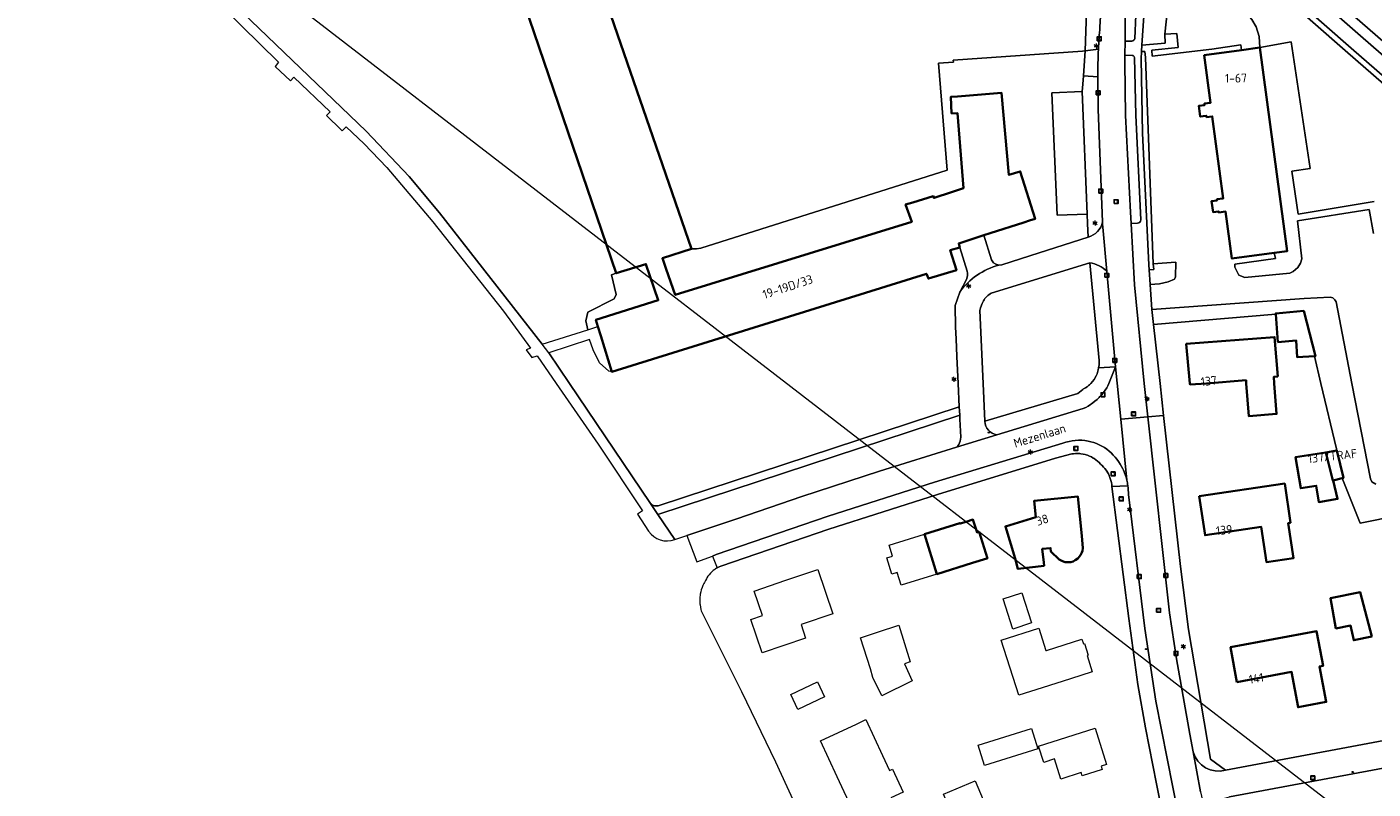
# Model space of a CAD drawing. Header units: metres. Extents: x 140853 to 145288, y 474558 to 480269.
# Tile 8 of 256: x 141497 to 141770, y 475918 to 476072. Entities that reach past the tile are written whole.
import ezdxf
from ezdxf.enums import TextEntityAlignment as Align

# ---------------------------------------------------------------- set-up
doc = ezdxf.new("R2010")
doc.units = ezdxf.units.M
doc.header["$MEASUREMENT"] = 0
for name, color, linetype, lineweight in [('B-WE-GR-BEPLANTING_CULTUUR_HEESTERS-G', 90, 'Continuous', 18), ('B-WE-GR-GRAS_KRUIDENRIJK-G', 80, 'Continuous', 18), ('B-WE-GR-STRUIK-G', 90, 'Continuous', 13), ('B-WE-KL-ET_LS_OV_LICHTMAST-S', 190, 'Continuous', 18), ('B-WE-KL-WATER_BRANDLEIDING_PUT-S', 150, 'Continuous', 18), ('B-WE-OG-BEBOUWING-G', 7, 'Continuous', 35), ('B-WE-OG-BEBOUWING_HUISNUMMER-T18', 10, 'Continuous', 18), ('B-WE-OG-BEBOUWING_STRAATNAAM-T18', 10, 'Continuous', 18), ('B-WE-OG-HULPLIJN-G', 50, 'Continuous', 18), ('B-WE-OG-TERREIN_ERF-G', 7, 'Continuous', 18), ('B-WE-RI-GWA_RIOOLPUT-S', 30, 'Continuous', 18), ('B-WE-VH-VERHARDING_BETONSTRAATSTEEN-G', 252, 'Continuous', 18), ('B-WE-VH-VERHARDING_GESLOTEN-G', 7, 'Continuous', 18), ('B-WE-VH-VERHARDING_OPEN-G', 252, 'Continuous', 18), ('B-WE-VH-VERHARDING_TEGEL-G', 252, 'Continuous', 18)]:
    doc.layers.add(name, color=color, linetype=linetype, lineweight=lineweight)
doc.styles.add('NLCS-ISO', font='txt')

# ---------------------------------------------------------------- blocks, each defined once
blk = doc.blocks.new('B-SIE-WEG_LICHTMAST-SO')
at = {"ltscale": 0.1}
for p, q in [((-1.1, 0.6), (-2.2, 1.3)), ((0, 1.3), (0, 2.5)), ((1.1, 0.6), (2.2, 1.3)), ((-1.1, -0.6), (-2.2, -1.3)), ((0, -1.3), (0, -2.5)), ((1.1, -0.6), (2.2, -1.3))]:
    blk.add_line(p, q, dxfattribs=at)
at = {"flags": 128}
for points in [[(-1.2, 0.5), (1.2, 0.5)], [(-1.2, -0.5), (1.2, -0.5)]]:
    blk.add_lwpolyline(points, dxfattribs=at)
at = {"ltscale": 0.1}
blk.add_circle((0, 0), 1.27, dxfattribs=at)
at = {"style": 'NLCS-ISO'}
blk.add_attdef('TYPE', text='', height=1.8, dxfattribs=at).set_placement((0, 2.5), align=Align.BOTTOM_CENTER)
blk = doc.blocks.new('SIE-WEG_STRAATPOT_BRANDKRAAN-SO')
blk.add_ellipse((0, 0), major_axis=(-0.729, 0), ratio=0.685994)
at = {"style": 'NLCS-ISO'}
blk.add_text('BR', height=0.4, dxfattribs=at).set_placement((-0.3, -0.2))
blk = doc.blocks.new('SRI-PUT_INSPECTIE-SO')
at = {"lineweight": -3, "flags": 128}
blk.add_lwpolyline([(-2, -2), (2, -2), (2, 2), (-2, 2)], close=True, dxfattribs=at)
at = {"lineweight": -3, "ltscale": 1.5}
blk.add_circle((0, 0), 2, dxfattribs=at)
at = {"ltscale": 0.1, "style": 'NLCS-ISO'}
blk.add_text('I', height=2.5, dxfattribs=at).set_placement((0, 0), align=Align.MIDDLE_CENTER)

msp = doc.modelspace()

# ---------------------------------------------------------------- linework, layer by layer
at = {"layer": 'B-WE-GR-BEPLANTING_CULTUUR_HEESTERS-G', "ltscale": 0.2, "flags": 128}
msp.add_lwpolyline([(141723.875, 476066.243), (141723.764, 476067.467), (141723.071, 476067.45), (141722.974, 476065.992), (141723.277, 476050.832), (141724.533, 476024.115), (141724.613, 476023.057), (141725.582, 476023.173), (141725.433, 476024.315), (141723.875, 476066.243)], close=True, dxfattribs=at)
msp.add_lwpolyline([(141669.792, 475982.147), (141685.479, 475987.064), (141685.479, 475987.064, 0.1427753), (141686.224, 475988.218), (141686.224, 475988.218), (141686.321, 475989.069), (141686.147, 475992.755), (141686.111, 475993.516), (141624.784, 475973.351), (141628.241, 475968.24), (141630.68, 475969.063), (141640.819, 475972.472), (141654.006, 475977.029), (141669.792, 475982.147)], format="xyb", close=True, dxfattribs=at)
at = {"layer": 'B-WE-GR-GRAS_KRUIDENRIJK-G', "ltscale": 0.2, "flags": 128}
for points in [[(141852.096, 476000), (141751.827, 476087.24), (141737.182, 476100.136), (141736.579, 476100.509), (141735.887, 476100.73), (141735.162, 476100.776), (141734.587, 476100.683), (141734.175, 476100.54), (141733.788, 476100.338), (141733.788, 476100.338), (141767.564, 476070.611), (141820.468, 476024.6)], [(141608.681, 476093.762), (141631.607, 476027.364), (141632.638, 476027.338), (141633.528, 476027.47), (141683.548, 476043.357), (141681.808, 476065.064), (141684.837, 476065.307), (141684.806, 476065.688), (141711.095, 476067.537), (141711.615, 476067.574), (141711.854, 476075.58)], [(141817.325, 476021.602), (141764.418, 476067.63), (141737.621, 476091.216), (141726.231, 476086.891), (141724.074, 476082.589), (141723.156, 476068.734), (141727.854, 476069.121), (141727.807, 476070.994), (141729.06, 476082.941), (141730.15, 476083.677), (141735.562, 476085.31), (141736.138, 476085.213), (141745.499, 476073.989), (141746.352, 476072.471), (141746.954, 476070.5), (141747.096, 476068.239), (141753.471, 476069.449), (141757.328, 476043.662), (141753.622, 476043.108), (141754.927, 476034.381), (141770.375, 476036.944)], [(141528.701, 476086.611), (141565.5, 476051.265), (141574.206, 476042.06), (141580.36, 476034.656), (141601.275, 476007.99), (141610.504, 476010.904), (141610.137, 476012.719), (141610.509, 476014.448), (141615.863, 476017.188), (141616.308, 476018.041), (141615.341, 476022.074), (141616.326, 476022.381), (141593.755, 476088.623)], [(141770.375, 476036.944), (141754.927, 476034.381), (141753.622, 476043.108), (141757.328, 476043.662), (141753.471, 476069.449), (141747.096, 476068.239), (141752.675, 476026.888), (141750.023, 476026.53), (141750.294, 476025.414), (141742.029, 476024.213), (141742.043, 476023.604), (141742.844, 476022), (141744.042, 476021.529), (141753.217, 476022.422), (141753.872, 476022.726), (141754.85, 476023.544), (141755.36, 476024.427), (141755.673, 476025.304), (141754.778, 476033.067), (141769.353, 476035.319), (141770.221, 476030.456)]]:
    msp.add_lwpolyline(points, dxfattribs=at)
for points in [[(141746.352, 476072.471), (141745.499, 476073.989), (141736.138, 476085.213), (141735.562, 476085.31), (141730.15, 476083.677), (141729.06, 476082.941), (141727.807, 476070.994), (141730.245, 476071.136), (141730.487, 476068.305), (141725.134, 476067.758), (141725.218, 476066.528), (141737.368, 476067.934), (141743.234, 476068.797), (141743.357, 476067.734), (141747.096, 476068.239), (141746.954, 476070.5), (141746.352, 476072.471)], [(141685.546, 476005.485), (141685.376, 476009.068), (141685.266, 476011.402), (141685.165, 476015.805), (141686.115, 476018.557), (141687.519, 476021.095), (141687.72, 476021.876), (141687.706, 476022.419), (141687.621, 476022.818), (141686.106, 476027.646), (141684.206, 476027.046), (141685.457, 476022.993), (141679.755, 476021.291), (141679.354, 476022.292), (141615.43, 476002.317), (141614.805, 476002.461), (141612.875, 476004.151), (141611.597, 476006.844), (141610.906, 476008.924), (141602.576, 476006.189), (141606.781, 476000), (141623.155, 475975.762), (141623.294, 475975.594), (141623.453, 475975.445), (141623.631, 475975.318), (141623.726, 475975.264), (141623.848, 475975.206), (141624.057, 475975.134), (141624.164, 475975.108), (141624.383, 475975.079), (141624.603, 475975.077), (141624.849, 475975.11), (141686.03, 475995.227), (141685.805, 476000), (141685.546, 476005.485)], [(141622.339, 476024.257), (141616.326, 476022.381), (141615.341, 476022.074), (141616.308, 476018.041), (141615.863, 476017.188), (141610.509, 476014.448), (141610.137, 476012.719), (141610.504, 476010.904), (141612.593, 476011.563), (141612.176, 476012.924), (141624.831, 476016.879), (141622.339, 476024.257)]]:
    msp.add_lwpolyline(points, close=True, dxfattribs=at)
at = {"layer": 'B-WE-GR-STRUIK-G', "ltscale": 0.2, "flags": 128}
msp.add_lwpolyline([(141725.433, 476024.315), (141725.582, 476023.173), (141724.613, 476023.057), (141724.834, 476020.112), (141726.684, 476020.212), (141728.485, 476020.663), (141729.786, 476021.213), (141729.936, 476021.663), (141730.035, 476024.615), (141725.433, 476024.315)], close=True, dxfattribs=at)
msp.add_lwpolyline([(141770.696, 475979.518), (141769.842, 475979.968), (141769.567, 475980.591), (141765.778, 476000), (141762.611, 476016.555), (141762.365, 476016.994), (141761.915, 476017.394), (141761.419, 476017.517), (141756.112, 476017.274), (141756.112, 476017.274), (141725.135, 476015.008), (141725.48, 476011.943), (141750.355, 476014.099), (141750.345, 476014.235), (141756.049, 476014.72), (141758.407, 476005.518), (141758.22, 476005.507), (141759.531, 476000), (141762.696, 475986.726), (141762.79, 475986.326), (141764.101, 475980.771), (141763.837, 475980.709), (141767.512, 475971.558), (141783.306, 475974.799)], dxfattribs=at)
at = {"layer": 'B-WE-OG-BEBOUWING-G', "ltscale": 0.2, "flags": 128}
msp.add_lwpolyline([(141593.755, 476088.623), (141616.326, 476022.381), (141622.339, 476024.257), (141624.831, 476016.879), (141612.176, 476012.924), (141612.593, 476011.563), (141613.175, 476009.669), (141615.43, 476002.317), (141679.354, 476022.292), (141679.755, 476021.291), (141685.457, 476022.993), (141684.206, 476027.046), (141686.106, 476027.646), (141685.906, 476028.447), (141691.022, 476030.095), (141692.319, 476030.513), (141699.111, 476032.702), (141700.329, 476033.081), (141701.431, 476033.424), (141698.428, 476043.08), (141696.108, 476042.358), (141694.605, 476059.07), (141685.655, 476058.339), (141684.276, 476058.221), (141684.455, 476054.871), (141685.676, 476054.92), (141686.905, 476039.705), (141684.474, 476038.894), (141680.902, 476037.703), (141680.752, 476038.053), (141676.582, 476036.797), (141675.1, 476036.351), (141676.351, 476032.848), (141628.3, 476017.975), (141626.466, 476023.23), (141625.692, 476025.448), (141631.607, 476027.364), (141608.681, 476093.762)], dxfattribs=at)
for points in [[(141747.096, 476068.239), (141743.357, 476067.734), (141735.795, 476066.714), (141737.101, 476057.038), (141735.847, 476056.869), (141735.889, 476056.555), (141734.704, 476056.395), (141734.994, 476054.242), (141736.231, 476054.409), (141736.27, 476054.117), (141737.427, 476054.273), (141739.676, 476037.603), (141738.384, 476037.429), (141738.416, 476037.188), (141737.304, 476037.038), (141737.605, 476034.808), (141738.715, 476034.958), (141738.743, 476034.746), (141740.132, 476034.934), (141741.422, 476025.37), (141750.023, 476026.53), (141752.675, 476026.888), (141747.096, 476068.239)], [(141750.355, 476014.099), (141750.787, 476008.391), (141754.495, 476008.714), (141754.707, 476005.295), (141758.22, 476005.507), (141758.407, 476005.518), (141756.049, 476014.72), (141750.345, 476014.235), (141750.355, 476014.099)], [(141750.753, 476001.384), (141750.114, 476009.404), (141732.153, 476008.036), (141732.901, 476000), (141732.966, 475999.745), (141736.279, 476000), (141744.309, 476000.618), (141744.357, 476000), (141744.868, 475993.355), (141750.501, 475993.788), (141750.023, 476000), (141749.921, 476001.32), (141750.753, 476001.384)], [(141760.506, 475985.969), (141754.371, 475985.008), (141755.418, 475978.671), (141758.568, 475979.184), (141759.068, 475975.877), (141762.908, 475976.501), (141761.98, 475980.27), (141761.95, 475980.255), (141760.506, 475985.969)], [(141762.79, 475986.326), (141760.506, 475985.969), (141761.95, 475980.255), (141761.98, 475980.27), (141763.837, 475980.709), (141764.101, 475980.771), (141762.79, 475986.326)], [(141697.358, 475964.411), (141697.957, 475962.288), (141703.254, 475962.926), (141703.187, 475963.568), (141702.886, 475966.362), (141704.581, 475966.51), (141704.642, 475965.797), (141706.355, 475964.187), (141706.976, 475963.855), (141707.554, 475963.687), (141708.078, 475963.623), (141708.72, 475963.687), (141709.164, 475963.815), (141709.594, 475964.029), (141710.127, 475964.4), (141710.487, 475964.786), (141710.756, 475965.201), (141710.955, 475965.598), (141711.076, 475965.947), (141711.152, 475966.491), (141710.929, 475968.977), (141710.931, 475968.977), (141710.129, 475976.984), (141701.226, 475976.092), (141701.557, 475972.785), (141695.401, 475970.923), (141697.358, 475964.411)], [(141734.811, 475977.092), (141735.98, 475969.137), (141747.399, 475970.815), (141748.451, 475963.656), (141753.928, 475964.46), (141752.877, 475971.614), (141753.325, 475971.68), (141752.156, 475979.64), (141734.811, 475977.092)], [(141690.065, 475969.833), (141689.635, 475969.697), (141688.808, 475972.315), (141687.427, 475971.887), (141686.186, 475971.502), (141686.153, 475971.607), (141678.96, 475969.375), (141681.482, 475961.248), (141688.714, 475963.493), (141691.593, 475964.387), (141691.741, 475964.433), (141690.065, 475969.833)], [(141769.886, 475948.523), (141767.506, 475957.529), (141761.441, 475956.309), (141762.577, 475950.172), (141765.556, 475950.764), (141766.178, 475947.777), (141769.886, 475948.523)], [(141742.466, 475939.275), (141753.55, 475941.332), (141754.878, 475934.177), (141760.603, 475935.24), (141759.263, 475942.459), (141759.949, 475942.586), (141759.026, 475947.56), (141758.645, 475949.616), (141741.149, 475946.368), (141742.466, 475939.275)]]:
    msp.add_lwpolyline(points, close=True, dxfattribs=at)
at = {"layer": 'B-WE-OG-HULPLIJN-G'}
msp.add_lwpolyline([(141484.938, 478467.493), (142922.898, 478740.923), (143043.789, 479141.528), (143928.198, 479351.369), (144042.725, 479840.999), (144698.079, 479872.794), (144672.627, 478988.916), (144742.617, 478639.181), (145060.75, 478225.858), (145035.298, 477659.922), (145054.388, 476896.862), (144768.066, 476833.275), (144755.342, 477825.251), (143616.428, 477755.303), (142541.14, 475313.514), (141510.39, 476108.367), (141014.104, 476776.044), (140988.652, 477462.798), (141421.313, 477755.303), (141484.938, 478467.493)], close=True, dxfattribs=at)
at = {"layer": 'B-WE-OG-TERREIN_ERF-G', "ltscale": 0.2, "flags": 128}
for points in [[(141711.25, 476062.519), (141711.615, 476067.574), (141711.095, 476067.537), (141684.806, 476065.688), (141684.837, 476065.307), (141681.808, 476065.064), (141683.548, 476043.357), (141633.528, 476027.47), (141632.638, 476027.338), (141631.607, 476027.364), (141625.692, 476025.448), (141626.466, 476023.23), (141628.3, 476017.975), (141676.351, 476032.848), (141675.1, 476036.351), (141676.582, 476036.797), (141680.752, 476038.053), (141680.902, 476037.703), (141684.474, 476038.894), (141686.905, 476039.705), (141685.676, 476054.92), (141684.455, 476054.871), (141684.276, 476058.221), (141685.655, 476058.339), (141694.605, 476059.07), (141696.108, 476042.358), (141698.428, 476043.08), (141701.431, 476033.424), (141700.329, 476033.081), (141699.111, 476032.702), (141692.319, 476030.513), (141691.022, 476030.095), (141692.566, 476025.089), (141692.955, 476024.533), (141693.437, 476024.199), (141694.092, 476024.032), (141694.653, 476024.089), (141702.253, 476026.525), (141712.226, 476029.717), (141712.107, 476032.502), (141712.025, 476034.42), (141705.922, 476034.169), (141704.867, 476059.086), (141711.02, 476059.337), (141711.127, 476060.813), (141711.25, 476062.519)], [(141744.868, 475993.355), (141744.357, 476000), (141744.309, 476000.618), (141736.279, 476000), (141732.966, 475999.745), (141732.901, 476000), (141732.153, 476008.036), (141750.114, 476009.404), (141750.753, 476001.384), (141749.921, 476001.32), (141750.023, 476000), (141750.501, 475993.788), (141744.868, 475993.355)], [(141697.358, 475964.411), (141695.401, 475970.923), (141701.557, 475972.785), (141701.226, 475976.092), (141710.129, 475976.984), (141710.931, 475968.977), (141710.929, 475968.977), (141711.152, 475966.491), (141711.076, 475965.947), (141710.955, 475965.598), (141710.756, 475965.201), (141710.487, 475964.786), (141710.127, 475964.4), (141709.594, 475964.029), (141709.164, 475963.815), (141708.72, 475963.687), (141708.078, 475963.623), (141707.554, 475963.687), (141706.976, 475963.855), (141706.355, 475964.187), (141704.642, 475965.797), (141704.581, 475966.51), (141702.886, 475966.362), (141703.187, 475963.568), (141703.254, 475962.926), (141697.957, 475962.288), (141697.358, 475964.411)], [(141734.811, 475977.092), (141752.156, 475979.64), (141753.325, 475971.68), (141752.877, 475971.614), (141753.928, 475964.46), (141748.451, 475963.656), (141747.399, 475970.815), (141735.98, 475969.137), (141734.811, 475977.092)], [(141674.213, 475958.992), (141673.422, 475961.541), (141672.343, 475961.206), (141671.317, 475964.511), (141672.471, 475964.869), (141671.766, 475967.142), (141678.96, 475969.375), (141686.153, 475971.607), (141686.186, 475971.502), (141687.427, 475971.887), (141688.808, 475972.315), (141689.635, 475969.697), (141690.065, 475969.833), (141691.741, 475964.433), (141691.593, 475964.387), (141688.714, 475963.493), (141681.482, 475961.248), (141674.213, 475958.992)], [(141645.955, 475945.221), (141643.647, 475951.988), (141646.013, 475952.795), (141644.318, 475957.764), (141650.801, 475959.975), (141657.283, 475962.186), (141660.359, 475953.168), (141653.876, 475950.958), (141654.803, 475948.239), (141645.955, 475945.221)], [(141694.949, 475956.186), (141698.739, 475957.434), (141700.727, 475951.299), (141696.898, 475950.029), (141694.949, 475956.186)], [(141769.886, 475948.523), (141766.178, 475947.777), (141765.556, 475950.764), (141762.577, 475950.172), (141761.441, 475956.309), (141767.506, 475957.529), (141769.886, 475948.523)], [(141674.859, 475942.989), (141676.433, 475939.551), (141670.29, 475936.505), (141668.427, 475940.227), (141667.972, 475941.978), (141665.928, 475948.258), (141669.376, 475949.393), (141673.721, 475950.824), (141676.073, 475943.413), (141674.859, 475942.989)], [(141698.097, 475936.613), (141694.543, 475947.813), (141702.168, 475950.233), (141703.614, 475945.677), (141703.741, 475945.717), (141710.953, 475948.006), (141711.255, 475947.053), (141711.446, 475947.113), (141712.202, 475944.73), (141712.012, 475944.667), (141713.061, 475941.362), (141708.596, 475939.945), (141702.84, 475938.118), (141698.097, 475936.613)], [(141742.466, 475939.275), (141741.149, 475946.368), (141758.645, 475949.616), (141759.026, 475947.56), (141759.949, 475942.586), (141759.263, 475942.459), (141760.603, 475935.24), (141754.878, 475934.177), (141753.55, 475941.332), (141742.466, 475939.275)], [(141653.211, 475933.717), (141651.767, 475936.762), (141657.186, 475939.332), (141658.63, 475936.287), (141653.211, 475933.717)], [(141670.44, 475924.371), (141671.869, 475921.29), (141672.482, 475921.6), (141674.654, 475916.923), (141672.109, 475915.73), (141673.154, 475913.51), (141669.259, 475911.668), (141667.976, 475914.348), (141664.592, 475912.768), (141661.19, 475920.052), (141657.789, 475927.335), (141665.121, 475930.759), (141667.042, 475931.696), (141670.44, 475924.371)], [(141691.142, 475922.315), (141689.843, 475926.424), (141700.69, 475929.853), (141701.989, 475925.744), (141691.142, 475922.315)], [(141703.189, 475922.965), (141702.14, 475926.245), (141713.611, 475929.913), (141715.971, 475922.535), (141714.848, 475922.176), (141715.068, 475921.486), (141711.022, 475920.191), (141710.798, 475920.893), (141706.66, 475919.569), (141705.352, 475923.657), (141703.189, 475922.965)], [(141686.502, 475905.673), (141684.472, 475912.744), (141682.785, 475916.47), (141689.238, 475919.187), (141690.909, 475915.358), (141684.764, 475912.862), (141691.016, 475914.657), (141693.055, 475907.554), (141686.502, 475905.673)]]:
    msp.add_lwpolyline(points, close=True, dxfattribs=at)
msp.add_lwpolyline([(141712.577, 476024.513), (141692.518, 476018.357), (141692.518, 476018.357, 0.1140268), (141690.918, 476016.756), (141690.918, 476016.756), (141690.648, 476016.26), (141690.329, 476015.376), (141690.218, 476014.804), (141690.87, 476000), (141691.209, 475992.291), (141710.095, 475997.972), (141711.103, 475998.768), (141711.288, 475998.863), (141711.648, 475999.073), (141711.992, 475999.307), (141712.319, 475999.565), (141712.476, 475999.702), (141712.783, 476000), (141713.434, 476000.811), (141713.849, 476001.533), (141714.032, 476001.949), (141714.282, 476002.75), (141714.343, 476003.158), (141714.438, 476003.787), (141714.433, 476004.626), (141712.577, 476024.513)], format="xyb", close=True, dxfattribs=at)
for points in [[(141783.306, 475974.799), (141767.512, 475971.558), (141763.837, 475980.709), (141761.98, 475980.27), (141762.908, 475976.501), (141759.068, 475975.877), (141758.568, 475979.184), (141755.418, 475978.671), (141754.371, 475985.008), (141760.506, 475985.969), (141762.79, 475986.326), (141762.696, 475986.726), (141759.531, 476000), (141759.531, 476000), (141758.22, 476005.507), (141754.707, 476005.295), (141754.495, 476008.714), (141750.787, 476008.391), (141750.355, 476014.099), (141725.48, 476011.943), (141726.824, 476000), (141727.559, 475993.47), (141731.012, 475962.777), (141732.578, 475949.954), (141737.092, 475923.644), (141740.103, 475921.354), (141781.009, 475929.018)], [(141728.663, 475905.719), (141726.129, 475918.627), (141723.903, 475929.97), (141722.313, 475938.821), (141720.453, 475952.175), (141717.032, 475979.034), (141716.997, 475979.455), (141716.934, 475979.873), (141716.842, 475980.285), (141716.722, 475980.691), (141716.575, 475981.087), (141716.492, 475981.281), (141716.324, 475981.621), (141716.222, 475981.805), (141715.998, 475982.162), (141715.877, 475982.335), (141715.619, 475982.667), (141715.338, 475982.981), (141715.036, 475983.275), (141714.861, 475983.428), (141714.721, 475983.591), (141714.425, 475983.903), (141714.108, 475984.194), (141713.773, 475984.464), (141713.42, 475984.71), (141713.238, 475984.825), (141712.863, 475985.034), (141712.474, 475985.219), (141712.074, 475985.377), (141711.801, 475985.467), (141711.593, 475985.526), (141711.172, 475985.622), (141710.745, 475985.69), (141710.531, 475985.714), (141710.099, 475985.739), (141709.668, 475985.735), (141709.237, 475985.703), (141708.898, 475985.657), (141705.55, 475984.793), (141681.62, 475977.44), (141659.489, 475970.395), (141637.572, 475962.836), (141637.203, 475962.685), (141636.846, 475962.507), (141636.503, 475962.305), (141636.337, 475962.194), (141636.018, 475961.956), (141635.714, 475961.692), (141635.436, 475961.41), (141635.179, 475961.109), (141634.945, 475960.789), (141634.734, 475960.454), (141634.638, 475960.28), (141634.471, 475959.936), (141634.233, 475959.542), (141634.123, 475959.34), (141633.922, 475958.926), (141633.748, 475958.5), (141633.601, 475958.064), (141633.481, 475957.62), (141633.39, 475957.169), (141633.355, 475956.941), (141633.31, 475956.552), (141633.293, 475956.324), (141633.28, 475955.868), (141633.285, 475955.64), (141633.315, 475955.185), (141633.342, 475954.958), (141633.415, 475954.507), (141633.517, 475954.062), (141633.598, 475953.777), (141641.775, 475937.346), (141648.692, 475923.062), (141657.582, 475903.782)], [(141782.016, 475923.642), (141740.926, 475915.951)]]:
    msp.add_lwpolyline(points, dxfattribs=at)
at = {"layer": 'B-WE-VH-VERHARDING_BETONSTRAATSTEEN-G', "ltscale": 0.2, "flags": 128}
msp.add_lwpolyline([(141724.998, 476087.024), (141726.2, 476089.155), (141727.525, 476091.271), (141725.745, 476092.385), (141724.395, 476090.229), (141723.145, 476088.013), (141721.897, 476085.537), (141721.897, 476085.537, 0.0847105), (141719.771, 476074.698), (141719.771, 476074.698), (141719.718, 476069.586), (141721.119, 476069.572), (141721.119, 476069.572, 0.3294142), (141721.696, 476070.12), (141721.696, 476070.12), (141721.873, 476074.825), (141721.969, 476076.758), (141722.197, 476078.68), (141722.589, 476080.727), (141723.13, 476082.739), (141723.763, 476084.568), (141724.998, 476087.024)], format="xyb", close=True, dxfattribs=at)
msp.add_lwpolyline([(141711.02, 476059.337), (141704.867, 476059.086), (141705.922, 476034.169), (141712.025, 476034.42), (141711.02, 476059.337)], close=True, dxfattribs=at)
at = {"layer": 'B-WE-VH-VERHARDING_GESLOTEN-G', "ltscale": 0.2, "flags": 128}
msp.add_lwpolyline([(141821.886, 476035.484), (141754.652, 476094.277), (141746.467, 476101.434), (141744.648, 476103.008), (141743.889, 476103.665), (141736.598, 476109.972), (141736.478, 476109.825), (141734.264, 476107.11), (141730.835, 476102.907), (141733.788, 476100.338), (141734.175, 476100.54), (141734.587, 476100.683), (141735.162, 476100.776), (141735.887, 476100.73), (141736.579, 476100.509), (141737.182, 476100.136), (141751.827, 476087.24), (141852.096, 476000)], dxfattribs=at)
for points in [[(141714.975, 476079.022), (141714.604, 476072.425), (141714.604, 476072.425, 0.0092897), (141714.31, 476067.902), (141714.31, 476067.902, 0.0116535), (141714.183, 476062.307), (141714.183, 476062.307, 0.0068952), (141714.227, 476059.117), (141714.227, 476059.117), (141714.272, 476055.685), (141715.137, 476032.834), (141715.153, 476032.399), (141715.177, 476031.769), (141716.003, 476022.76), (141717.782, 476003.36), (141717.783, 476003.35), (141718.852, 475992.716), (141724.332, 475993.191), (141723.575, 476000), (141721.632, 476020.061), (141720.959, 476032.525), (141720.837, 476034.795), (141719.775, 476054.484), (141719.775, 476054.484), (141719.673, 476065.191), (141719.689, 476066.695), (141719.718, 476069.586), (141719.771, 476074.698)], [(141735.069, 475916.979), (141733.547, 475925.073), (141732.868, 475928.682), (141730.202, 475943.988), (141728.762, 475953.342), (141724.332, 475993.191), (141718.852, 475992.716), (141720.069, 475980.35), (141720.069, 475980.35, -0.0261368), (141720.287, 475979.2), (141720.287, 475979.2, -0.0399065), (141720.391, 475977.396), (141720.391, 475977.396), (141723.713, 475950.187), (141725.98, 475935.383), (141731.712, 475906.232)]]:
    msp.add_lwpolyline(points, format="xyb", dxfattribs=at)
msp.add_lwpolyline([(141680.958, 475979.89), (141707.088, 475987.851), (141707.088, 475987.851, -0.1364389), (141712.189, 475988.271), (141712.189, 475988.271, -0.123226), (141716.5, 475986.238), (141716.5, 475986.238, -0.102658), (141719.268, 475982.596), (141719.268, 475982.596, -0.0521312), (141720.069, 475980.35), (141720.069, 475980.35), (141718.852, 475992.716), (141717.783, 476003.35), (141716.442, 476000), (141716.24, 475999.498), (141716.004, 475999.101), (141715.693, 475998.628), (141715.359, 475998.173), (141715.002, 475997.735), (141714.623, 475997.315), (141714.425, 475997.113), (141714.015, 475996.724), (141713.592, 475996.36), (141713.147, 475996.015), (141712.918, 475995.851), (141712.685, 475995.693), (141712.207, 475995.395), (141711.715, 475995.122), (141711.209, 475994.874), (141693.656, 475989.546), (141685.479, 475987.064), (141669.792, 475982.147), (141654.006, 475977.029), (141640.819, 475972.472), (141630.68, 475969.063), (141632.689, 475963.747), (141635.846, 475964.884), (141636.599, 475965.199), (141659.377, 475972.997), (141680.958, 475979.89)], format="xyb", close=True, dxfattribs=at)
at = {"layer": 'B-WE-VH-VERHARDING_OPEN-G', "ltscale": 0.2, "flags": 128}
for points in [[(141820.468, 476024.6), (141767.564, 476070.611), (141767.564, 476070.611), (141733.788, 476100.338), (141730.835, 476102.907), (141727.121, 476106.137), (141725.327, 476103.684), (141725.327, 476103.684, -0.1913469), (141725.801, 476101.635), (141725.801, 476101.635), (141730.577, 476097.698), (141731.167, 476097.722), (141731.996, 476097.524), (141732.728, 476097.087), (141765.651, 476068.163), (141818.383, 476022.246)], [(141536.431, 476076.329), (141547.689, 476065.272), (141546.988, 476064.422), (141550.091, 476061.52), (141550.791, 476062.271), (141558.146, 476055.217), (141557.445, 476054.466), (141560.42, 476051.54), (141560.598, 476051.365), (141561.398, 476052.115), (141565.05, 476048.663), (141569.653, 476043.911), (141579.06, 476032.854), (141593.42, 476014.694), (141598.874, 476007.189), (141598.024, 476006.839), (141599.175, 476005.288), (141600.225, 476005.588), (141604.086, 476000), (141612.636, 475987.621), (141621.651, 475974.096), (141620.604, 475973.441), (141622.889, 475969.978), (141622.889, 475969.978, 0.3460709), (141628.241, 475968.24), (141628.241, 475968.24), (141624.784, 475973.351), (141623.294, 475975.594), (141623.155, 475975.762), (141606.781, 476000), (141602.576, 476006.189), (141601.275, 476007.99), (141580.36, 476034.656), (141574.206, 476042.06), (141565.5, 476051.265), (141528.701, 476086.611)], [(141721.873, 476074.825), (141721.696, 476070.12), (141721.696, 476070.12, -0.3294142), (141721.119, 476069.572), (141721.119, 476069.572), (141719.718, 476069.586), (141719.689, 476066.695), (141721.178, 476066.679), (141721.178, 476066.679, -0.2465478), (141721.653, 476066.264), (141721.653, 476066.264), (141721.874, 476054.551), (141722.931, 476033.233), (141722.931, 476033.233, -0.40763), (141722.23, 476032.574), (141722.23, 476032.574), (141720.959, 476032.525), (141721.632, 476020.061), (141723.575, 476000), (141724.332, 475993.191), (141727.559, 475993.47), (141726.824, 476000), (141725.48, 476011.943), (141725.135, 476015.008), (141724.834, 476020.112), (141724.834, 476020.112), (141724.613, 476023.057), (141724.533, 476024.115), (141723.277, 476050.832), (141722.974, 476065.992), (141723.071, 476067.45), (141723.156, 476068.734), (141724.074, 476082.589)], [(141731.712, 475906.232), (141725.98, 475935.383), (141723.713, 475950.187), (141723.713, 475950.187), (141720.391, 475977.396), (141720.391, 475977.396, 0.0399065), (141720.287, 475979.2), (141720.287, 475979.2), (141717.032, 475979.034), (141720.453, 475952.175), (141722.313, 475938.821), (141723.903, 475929.97), (141726.129, 475918.627), (141728.663, 475905.719)]]:
    msp.add_lwpolyline(points, format="xyb", dxfattribs=at)
for points in [[(141818.383, 476022.246), (141765.651, 476068.163), (141765.651, 476068.163), (141732.728, 476097.087), (141731.996, 476097.524), (141731.167, 476097.722), (141730.577, 476097.698), (141730.47, 476097.694), (141729.913, 476097.512), (141732.189, 476095.997), (141737.621, 476091.216), (141764.418, 476067.63), (141817.325, 476021.602)], [(141770.221, 476030.456), (141769.353, 476035.319), (141754.778, 476033.067), (141755.673, 476025.304), (141755.36, 476024.427), (141754.85, 476023.544), (141753.872, 476022.726), (141753.217, 476022.422), (141744.042, 476021.529), (141742.844, 476022), (141742.043, 476023.604), (141742.029, 476024.213), (141750.294, 476025.414), (141750.023, 476026.53), (141741.422, 476025.37), (141740.132, 476034.934), (141738.743, 476034.746), (141738.715, 476034.958), (141737.605, 476034.808), (141737.304, 476037.038), (141738.416, 476037.188), (141738.384, 476037.429), (141739.676, 476037.603), (141737.427, 476054.273), (141736.27, 476054.117), (141736.231, 476054.409), (141734.994, 476054.242), (141734.704, 476056.395), (141735.889, 476056.555), (141735.847, 476056.869), (141737.101, 476057.038), (141735.795, 476066.714), (141743.357, 476067.734), (141743.234, 476068.797), (141737.368, 476067.934), (141725.218, 476066.528), (141725.134, 476067.758), (141730.487, 476068.305), (141730.245, 476071.136), (141727.807, 476070.994), (141727.854, 476069.121), (141723.156, 476068.734), (141723.071, 476067.45), (141723.764, 476067.467), (141723.875, 476066.243), (141725.433, 476024.315), (141730.035, 476024.615), (141729.936, 476021.663), (141729.786, 476021.213), (141728.485, 476020.663), (141726.684, 476020.212), (141724.834, 476020.112), (141725.135, 476015.008), (141756.112, 476017.274), (141761.419, 476017.517), (141761.915, 476017.394), (141762.365, 476016.994), (141762.611, 476016.555), (141765.778, 476000), (141769.567, 475980.591), (141769.842, 475979.968), (141770.696, 475979.518)]]:
    msp.add_lwpolyline(points, dxfattribs=at)
for points in [[(141714.31, 476067.902), (141711.615, 476067.574), (141711.25, 476062.519), (141714.183, 476062.307), (141714.183, 476062.307, -0.0116535), (141714.31, 476067.902)], [(141721.874, 476054.551), (141721.653, 476066.264), (141721.653, 476066.264, 0.2465478), (141721.178, 476066.679), (141721.178, 476066.679), (141719.689, 476066.695), (141719.673, 476065.191), (141719.775, 476054.484), (141720.837, 476034.795), (141720.959, 476032.525), (141722.23, 476032.574), (141722.23, 476032.574, 0.40763), (141722.931, 476033.233), (141722.931, 476033.233), (141721.874, 476054.551)], [(141714.272, 476055.685), (141714.227, 476059.117), (141714.227, 476059.117, -0.0068952), (141714.183, 476062.307), (141714.183, 476062.307), (141711.25, 476062.519), (141711.127, 476060.813), (141711.02, 476059.337), (141712.025, 476034.42), (141712.107, 476032.502), (141712.226, 476029.717), (141712.226, 476029.717, 0.2816634), (141715.137, 476032.834), (141715.137, 476032.834), (141714.272, 476055.685)], [(141690.218, 476014.804), (141690.329, 476015.376), (141690.648, 476016.26), (141690.918, 476016.756), (141690.918, 476016.756, -0.1140268), (141692.518, 476018.357), (141692.518, 476018.357), (141712.577, 476024.513), (141712.577, 476024.513, -0.1664787), (141716.003, 476022.76), (141716.003, 476022.76), (141715.177, 476031.769), (141715.153, 476032.399), (141715.137, 476032.834), (141715.137, 476032.834, -0.2816634), (141712.226, 476029.717), (141712.226, 476029.717), (141702.253, 476026.525), (141694.653, 476024.089), (141694.092, 476024.032), (141694.092, 476024.032, 0.1735671), (141686.115, 476018.557), (141686.115, 476018.557), (141685.165, 476015.805), (141685.266, 476011.402), (141685.376, 476009.068), (141685.546, 476005.485), (141685.805, 476000), (141686.03, 475995.227), (141686.111, 475993.516), (141686.147, 475992.755), (141686.321, 475989.069), (141686.224, 475988.218), (141686.224, 475988.218, -0.1427753), (141685.479, 475987.064), (141685.479, 475987.064), (141693.656, 475989.546), (141693.656, 475989.546, -0.3563375), (141691.209, 475992.291), (141691.209, 475992.291), (141690.87, 476000), (141690.218, 476014.804)], [(141691.022, 476030.095), (141685.906, 476028.447), (141686.106, 476027.646), (141687.621, 476022.818), (141687.706, 476022.419), (141687.72, 476021.876), (141687.519, 476021.095), (141686.115, 476018.557), (141686.115, 476018.557, -0.1735671), (141694.092, 476024.032), (141694.092, 476024.032), (141693.437, 476024.199), (141692.955, 476024.533), (141692.566, 476025.089), (141691.022, 476030.095)], [(141717.783, 476003.35), (141714.343, 476003.158), (141714.282, 476002.75), (141714.032, 476001.949), (141713.849, 476001.533), (141713.434, 476000.811), (141712.783, 476000), (141712.476, 475999.702), (141712.319, 475999.565), (141711.992, 475999.307), (141711.648, 475999.073), (141711.288, 475998.863), (141711.103, 475998.768), (141710.095, 475997.972), (141691.209, 475992.291), (141691.209, 475992.291, 0.3563375), (141693.656, 475989.546), (141693.656, 475989.546), (141711.209, 475994.874), (141711.715, 475995.122), (141712.207, 475995.395), (141712.685, 475995.693), (141712.918, 475995.851), (141713.147, 475996.015), (141713.592, 475996.36), (141714.015, 475996.724), (141714.425, 475997.113), (141714.623, 475997.315), (141715.002, 475997.735), (141715.359, 475998.173), (141715.693, 475998.628), (141716.004, 475999.101), (141716.24, 475999.498), (141716.442, 476000), (141717.783, 476003.35)], [(141731.012, 475962.777), (141727.559, 475993.47), (141724.332, 475993.191), (141728.762, 475953.342), (141730.202, 475943.988), (141732.868, 475928.682), (141733.547, 475925.073), (141733.547, 475925.073, 0.408814), (141740.103, 475921.354), (141740.103, 475921.354), (141737.092, 475923.644), (141732.578, 475949.954), (141731.012, 475962.777)], [(141717.032, 475979.034), (141720.287, 475979.2), (141720.287, 475979.2, 0.0261368), (141720.069, 475980.35), (141720.069, 475980.35, 0.0521312), (141719.268, 475982.596), (141719.268, 475982.596, 0.102658), (141716.5, 475986.238), (141716.5, 475986.238, 0.123226), (141712.189, 475988.271), (141712.189, 475988.271, 0.1364389), (141707.088, 475987.851), (141707.088, 475987.851), (141680.958, 475979.89), (141659.377, 475972.997), (141636.599, 475965.199), (141635.846, 475964.884), (141636.846, 475962.507), (141637.203, 475962.685), (141637.572, 475962.836), (141659.489, 475970.395), (141681.62, 475977.44), (141705.55, 475984.793), (141708.898, 475985.657), (141709.237, 475985.703), (141709.668, 475985.735), (141710.099, 475985.739), (141710.531, 475985.714), (141710.745, 475985.69), (141711.172, 475985.622), (141711.593, 475985.526), (141711.801, 475985.467), (141712.074, 475985.377), (141712.474, 475985.219), (141712.863, 475985.034), (141713.238, 475984.825), (141713.42, 475984.71), (141713.773, 475984.464), (141714.108, 475984.194), (141714.425, 475983.903), (141714.721, 475983.591), (141714.861, 475983.428), (141715.036, 475983.275), (141715.338, 475982.981), (141715.619, 475982.667), (141715.877, 475982.335), (141715.998, 475982.162), (141716.222, 475981.805), (141716.324, 475981.621), (141716.492, 475981.281), (141716.575, 475981.087), (141716.722, 475980.691), (141716.842, 475980.285), (141716.934, 475979.873), (141716.997, 475979.455), (141717.032, 475979.034)], [(141838.446, 475934.204), (141837.268, 475939.496), (141818.492, 475935.937), (141818.483, 475935.935), (141807.535, 475933.989), (141781.009, 475929.018), (141740.103, 475921.354), (141740.103, 475921.354, -0.408814), (141733.547, 475925.073), (141733.547, 475925.073), (141735.069, 475916.979), (141736.55, 475910.48), (141736.55, 475910.48, -0.3743512), (141740.926, 475915.951), (141740.926, 475915.951), (141782.016, 475923.642), (141838.446, 475934.204)]]:
    msp.add_lwpolyline(points, format="xyb", close=True, dxfattribs=at)
msp.add_lwpolyline([(141686.111, 475993.516), (141686.03, 475995.227), (141624.849, 475975.11), (141624.603, 475975.077), (141624.383, 475975.079), (141624.164, 475975.108), (141624.057, 475975.134), (141623.848, 475975.206), (141623.726, 475975.264), (141623.631, 475975.318), (141623.453, 475975.445), (141623.294, 475975.594), (141624.784, 475973.351), (141686.111, 475993.516)], close=True, dxfattribs=at)
at = {"layer": 'B-WE-VH-VERHARDING_TEGEL-G', "ltscale": 0.2, "flags": 128}
msp.add_lwpolyline([(141711.854, 476075.58), (141711.615, 476067.574), (141714.31, 476067.902), (141714.31, 476067.902, -0.0092897), (141714.604, 476072.425), (141714.604, 476072.425), (141714.975, 476079.022)], format="xyb", dxfattribs=at)
msp.add_lwpolyline([(141712.577, 476024.513), (141714.433, 476004.626), (141714.438, 476003.787), (141714.343, 476003.158), (141717.783, 476003.35), (141717.782, 476003.36), (141716.003, 476022.76), (141716.003, 476022.76, 0.1664787), (141712.577, 476024.513)], format="xyb", close=True, dxfattribs=at)

# ---------------------------------------------------------------- block references
at = {"layer": 'B-WE-KL-ET_LS_OV_LICHTMAST-S', "xscale": 0.2, "yscale": 0.2, "zscale": 0.2}
for p in [(141713.898, 476068.57), (141713.612, 476032.579), (141687.93, 476019.8), (141684.95, 476000.836), (141724.202, 475996.861), (141700.478, 475986.042), (141720.639, 475974.334), (141731.576, 475946.498)]:
    msp.add_blockref('B-SIE-WEG_LICHTMAST-SO', p, dxfattribs=at)
at = {"layer": 'B-WE-KL-WATER_BRANDLEIDING_PUT-S', "xscale": 0.2, "yscale": 0.2, "zscale": 0.2}
for p in [(141692, 475990), (141724, 475946), (141766, 475921)]:
    msp.add_blockref('SIE-WEG_STRAATPOT_BRANDKRAAN-SO', p, dxfattribs=at)
at = {"layer": 'B-WE-RI-GWA_RIOOLPUT-S', "xscale": 0.2, "yscale": 0.2, "zscale": 0.2}
for p in [(141714.464, 476070.057), (141714.251, 476059.078), (141714.784, 476039.096), (141717.89, 476036.94), (141715.996, 476021.958), (141717.631, 476004.672), (141715.23, 475997.688), (141721.44, 475993.8), (141709.74, 475986.77), (141717.28, 475981.59), (141718.953, 475976.517), (141722.6, 475960.72), (141728.002, 475960.923), (141726.53, 475953.86), (141730.065, 475945.116), (141757.865, 475919.813)]:
    msp.add_blockref('SRI-PUT_INSPECTIE-SO', p, dxfattribs=at)

# ---------------------------------------------------------------- texts
at = {"layer": 'B-WE-OG-BEBOUWING_HUISNUMMER-T18', "style": 'NLCS-ISO'}
for s, rotation, p in [('1-67', 1.1, (141742.256, 476062.046)), ('19-19D/33', 18.2, (141651.155, 476019.636)), ('137', 6.4, (141736.74, 476000.484)), ('137/TRAF', 6.4, (141761.866, 475985.229)), ('38', 17.1, (141702.894, 475972.264)), ('139', 6.4, (141739.868, 475970.188)), ('141', 9.7, (141746.393, 475940.038))]:
    msp.add_text(s, height=1.8, rotation=rotation, dxfattribs=at).set_placement(p, align=Align.MIDDLE_CENTER)
at = {"layer": 'B-WE-OG-BEBOUWING_STRAATNAAM-T18', "style": 'NLCS-ISO'}
msp.add_text('Mezenlaan', height=1.8, rotation=17.2, dxfattribs=at).set_placement((141702.352, 475989.377), align=Align.MIDDLE_CENTER)

doc.saveas('drawing.dxf')
